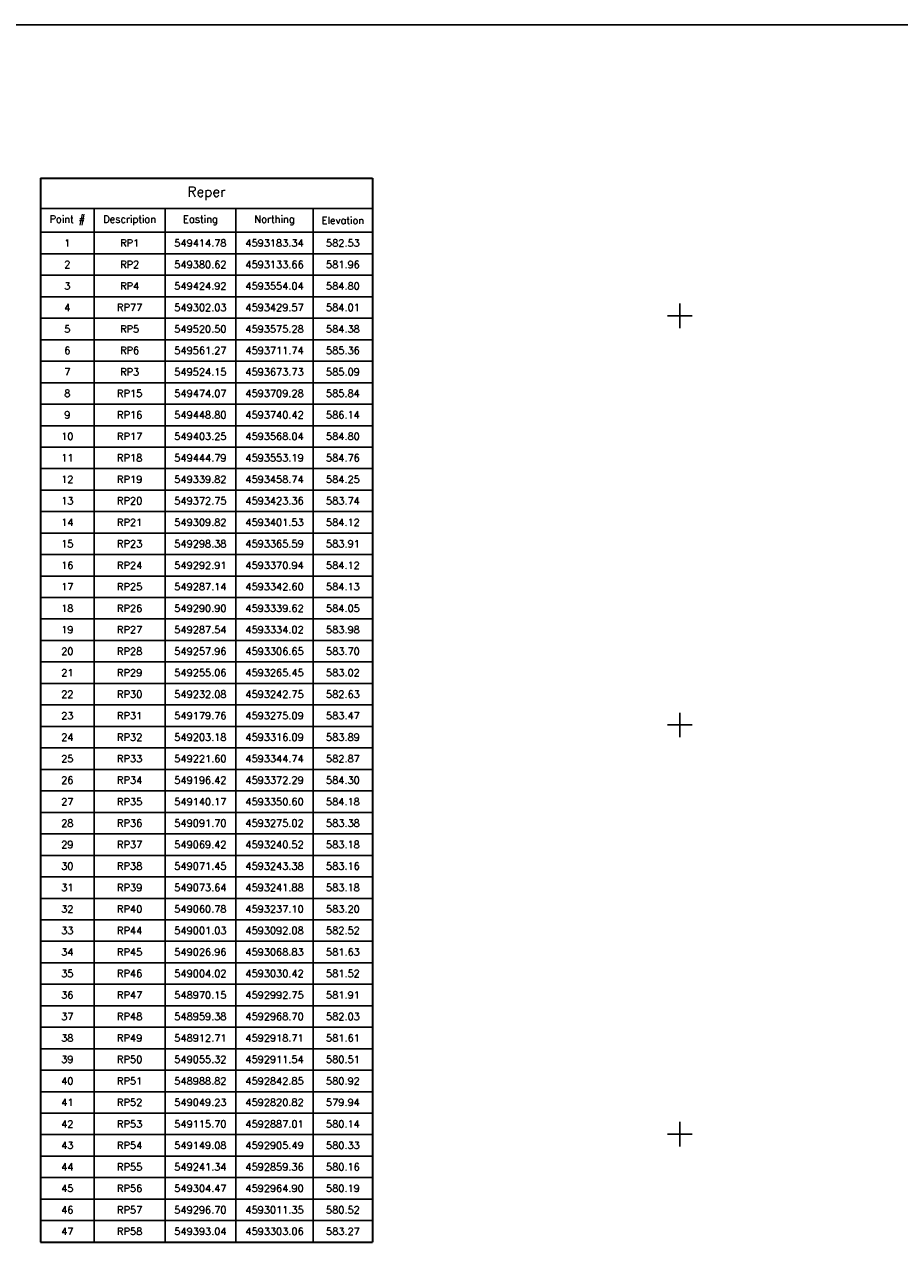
# Model space of a CAD drawing. Header units: metres. Extents: x 548732 to 549770, y 4592490 to 4594056.
# Tile 60 of 61: x 549471 to 549577, y 4593905 to 4594056. Entities that reach past the tile are written whole.
import ezdxf

# ---------------------------------------------------------------- set-up
doc = ezdxf.new("R2010")
doc.units = ezdxf.units.M
for name, color, linetype in [('(001) Сетка', 92, 'Continuous'), ('(002) Рамка', 7, 'Continuous'), ('(003) Пункты', 7, 'Continuous')]:
    doc.layers.add(name, color=color, linetype=linetype)
doc.styles.get("Standard").update_dxf_attribs({"font": 'simplex.shx'})

msp = doc.modelspace()

# ---------------------------------------------------------------- linework, layer by layer
at = {"layer": '(001) Сетка'}
for p, q in [((549550.51, 4594022), (549550.51, 4594019)), ((549549.01, 4594020.5), (549552.01, 4594020.5)), ((549550.51, 4593972), (549550.51, 4593969)), ((549549.01, 4593970.5), (549552.01, 4593970.5)), ((549550.51, 4593922), (549550.51, 4593919)), ((549549.01, 4593920.5), (549552.01, 4593920.5))]:
    msp.add_line(p, q, dxfattribs=at)
at = {"layer": '(002) Рамка'}
msp.add_lwpolyline([(549384.26, 4594056.05), (549770.34, 4594056.05), (549770.34, 4593715.53), (549384.26, 4593715.53)], close=True, dxfattribs=at)
at = {"layer": '(003) Пункты', "color": 5, "linetype": 'Continuous', "lineweight": 30}
for p, q in [((549472.45, 4594037.29), (549512.99, 4594037.29)), ((549472.45, 4594037.29), (549472.45, 4594033.62)), ((549512.99, 4594037.29), (549512.99, 4594033.62)), ((549472.45, 4594033.62), (549472.45, 4594030.7)), ((549512.99, 4594033.62), (549512.99, 4594030.7)), ((549472.45, 4594030.7), (549472.45, 4594028.07)), ((549512.99, 4594030.7), (549512.99, 4594028.07)), ((549472.45, 4594028.07), (549472.45, 4594025.45)), ((549512.99, 4594028.07), (549512.99, 4594025.45)), ((549472.45, 4594025.45), (549472.45, 4594022.82)), ((549512.99, 4594025.45), (549512.99, 4594022.82)), ((549472.45, 4594022.82), (549472.45, 4594020.2)), ((549512.99, 4594022.82), (549512.99, 4594020.2)), ((549472.45, 4594020.2), (549472.45, 4594017.57)), ((549512.99, 4594020.2), (549512.99, 4594017.57)), ((549472.45, 4594017.57), (549472.45, 4594014.95)), ((549512.99, 4594017.57), (549512.99, 4594014.95)), ((549472.45, 4594014.95), (549472.45, 4594012.32)), ((549512.99, 4594014.95), (549512.99, 4594012.32)), ((549472.45, 4594012.32), (549472.45, 4594009.7)), ((549512.99, 4594012.32), (549512.99, 4594009.7)), ((549472.45, 4594009.7), (549472.45, 4594007.07)), ((549512.99, 4594009.7), (549512.99, 4594007.07)), ((549472.45, 4594007.07), (549472.45, 4594004.45)), ((549512.99, 4594007.07), (549512.99, 4594004.45)), ((549472.45, 4594004.45), (549472.45, 4594001.82)), ((549512.99, 4594004.45), (549512.99, 4594001.82)), ((549472.45, 4594001.82), (549472.45, 4593999.2)), ((549512.99, 4594001.82), (549512.99, 4593999.2)), ((549472.45, 4593999.2), (549472.45, 4593996.57)), ((549512.99, 4593999.2), (549512.99, 4593996.57)), ((549472.45, 4593996.57), (549472.45, 4593993.95)), ((549512.99, 4593996.57), (549512.99, 4593993.95)), ((549472.45, 4593993.95), (549472.45, 4593991.32)), ((549512.99, 4593993.95), (549512.99, 4593991.32)), ((549472.45, 4593991.32), (549472.45, 4593988.7)), ((549512.99, 4593991.32), (549512.99, 4593988.7)), ((549472.45, 4593988.7), (549472.45, 4593986.07)), ((549512.99, 4593988.7), (549512.99, 4593986.07)), ((549472.45, 4593986.07), (549472.45, 4593983.45)), ((549512.99, 4593986.07), (549512.99, 4593983.45)), ((549472.45, 4593983.45), (549472.45, 4593980.82)), ((549512.99, 4593983.45), (549512.99, 4593980.82)), ((549472.45, 4593980.82), (549472.45, 4593978.2)), ((549512.99, 4593980.82), (549512.99, 4593978.2)), ((549472.45, 4593978.2), (549472.45, 4593975.57)), ((549512.99, 4593978.2), (549512.99, 4593975.57)), ((549472.45, 4593975.57), (549472.45, 4593972.95)), ((549512.99, 4593975.57), (549512.99, 4593972.95)), ((549472.45, 4593972.95), (549472.45, 4593970.32)), ((549512.99, 4593972.95), (549512.99, 4593970.32)), ((549472.45, 4593970.32), (549472.45, 4593967.7)), ((549512.99, 4593970.32), (549512.99, 4593967.7)), ((549472.45, 4593967.7), (549472.45, 4593965.07)), ((549512.99, 4593967.7), (549512.99, 4593965.07)), ((549472.45, 4593965.07), (549472.45, 4593962.45)), ((549512.99, 4593965.07), (549512.99, 4593962.45)), ((549472.45, 4593962.45), (549472.45, 4593959.82)), ((549512.99, 4593962.45), (549512.99, 4593959.82)), ((549472.45, 4593959.82), (549472.45, 4593957.2)), ((549512.99, 4593959.82), (549512.99, 4593957.2)), ((549472.45, 4593957.2), (549472.45, 4593954.57)), ((549512.99, 4593957.2), (549512.99, 4593954.57)), ((549472.45, 4593954.57), (549472.45, 4593951.95)), ((549512.99, 4593954.57), (549512.99, 4593951.95)), ((549472.45, 4593951.95), (549472.45, 4593949.32)), ((549512.99, 4593951.95), (549512.99, 4593949.32)), ((549472.45, 4593949.32), (549472.45, 4593946.7)), ((549512.99, 4593949.32), (549512.99, 4593946.7)), ((549472.45, 4593946.7), (549472.45, 4593944.07)), ((549512.99, 4593946.7), (549512.99, 4593944.07)), ((549472.45, 4593944.07), (549472.45, 4593941.45)), ((549512.99, 4593944.07), (549512.99, 4593941.45)), ((549472.45, 4593941.45), (549472.45, 4593938.82)), ((549512.99, 4593941.45), (549512.99, 4593938.82)), ((549472.45, 4593938.82), (549472.45, 4593936.2)), ((549512.99, 4593938.82), (549512.99, 4593936.2)), ((549472.45, 4593936.2), (549472.45, 4593933.57)), ((549512.99, 4593936.2), (549512.99, 4593933.57)), ((549472.45, 4593933.57), (549472.45, 4593930.95)), ((549512.99, 4593933.57), (549512.99, 4593930.95)), ((549472.45, 4593930.95), (549472.45, 4593928.32)), ((549512.99, 4593930.95), (549512.99, 4593928.32)), ((549472.45, 4593928.32), (549472.45, 4593925.7)), ((549512.99, 4593928.32), (549512.99, 4593925.7)), ((549472.45, 4593925.7), (549472.45, 4593923.07)), ((549512.99, 4593925.7), (549512.99, 4593923.07)), ((549472.45, 4593923.07), (549472.45, 4593920.45)), ((549512.99, 4593923.07), (549512.99, 4593920.45)), ((549472.45, 4593920.45), (549472.45, 4593917.82)), ((549512.99, 4593920.45), (549512.99, 4593917.82)), ((549472.45, 4593917.82), (549472.45, 4593915.2)), ((549512.99, 4593917.82), (549512.99, 4593915.2)), ((549472.45, 4593915.2), (549472.45, 4593912.57)), ((549512.99, 4593915.2), (549512.99, 4593912.57)), ((549472.45, 4593912.57), (549472.45, 4593909.95)), ((549512.99, 4593912.57), (549512.99, 4593909.95)), ((549472.45, 4593909.95), (549472.45, 4593907.32)), ((549512.99, 4593909.95), (549512.99, 4593907.32)), ((549472.45, 4593907.32), (549478.99, 4593907.32)), ((549478.99, 4593907.32), (549487.66, 4593907.32)), ((549487.66, 4593907.32), (549496.29, 4593907.32)), ((549496.29, 4593907.32), (549505.74, 4593907.32)), ((549505.74, 4593907.32), (549512.99, 4593907.32))]:
    msp.add_line(p, q, dxfattribs=at)
at = {"layer": '(003) Пункты', "color": 1, "linetype": 'Continuous', "lineweight": -3}
for p, q in [((549472.45, 4594033.62), (549478.99, 4594033.62)), ((549478.99, 4594033.62), (549487.66, 4594033.62)), ((549478.99, 4594033.62), (549478.99, 4594030.7)), ((549487.66, 4594033.62), (549496.29, 4594033.62)), ((549487.66, 4594033.62), (549487.66, 4594030.7)), ((549496.29, 4594033.62), (549505.74, 4594033.62)), ((549496.29, 4594033.62), (549496.29, 4594030.7)), ((549505.74, 4594033.62), (549512.99, 4594033.62)), ((549505.74, 4594033.62), (549505.74, 4594030.7)), ((549472.45, 4594030.7), (549478.99, 4594030.7)), ((549478.99, 4594030.7), (549487.66, 4594030.7)), ((549478.99, 4594030.7), (549478.99, 4594028.07)), ((549487.66, 4594030.7), (549496.29, 4594030.7)), ((549487.66, 4594030.7), (549487.66, 4594028.07)), ((549496.29, 4594030.7), (549505.74, 4594030.7)), ((549496.29, 4594030.7), (549496.29, 4594028.07)), ((549505.74, 4594030.7), (549512.99, 4594030.7)), ((549505.74, 4594030.7), (549505.74, 4594028.07)), ((549472.45, 4594028.07), (549478.99, 4594028.07)), ((549478.99, 4594028.07), (549487.66, 4594028.07)), ((549478.99, 4594028.07), (549478.99, 4594025.45)), ((549487.66, 4594028.07), (549496.29, 4594028.07)), ((549487.66, 4594028.07), (549487.66, 4594025.45)), ((549496.29, 4594028.07), (549505.74, 4594028.07)), ((549496.29, 4594028.07), (549496.29, 4594025.45)), ((549505.74, 4594028.07), (549512.99, 4594028.07)), ((549505.74, 4594028.07), (549505.74, 4594025.45)), ((549472.45, 4594025.45), (549478.99, 4594025.45)), ((549478.99, 4594025.45), (549487.66, 4594025.45)), ((549478.99, 4594025.45), (549478.99, 4594022.82)), ((549487.66, 4594025.45), (549496.29, 4594025.45)), ((549487.66, 4594025.45), (549487.66, 4594022.82)), ((549496.29, 4594025.45), (549505.74, 4594025.45)), ((549496.29, 4594025.45), (549496.29, 4594022.82)), ((549505.74, 4594025.45), (549512.99, 4594025.45)), ((549505.74, 4594025.45), (549505.74, 4594022.82)), ((549472.45, 4594022.82), (549478.99, 4594022.82)), ((549478.99, 4594022.82), (549487.66, 4594022.82)), ((549478.99, 4594022.82), (549478.99, 4594020.2)), ((549487.66, 4594022.82), (549496.29, 4594022.82)), ((549487.66, 4594022.82), (549487.66, 4594020.2)), ((549496.29, 4594022.82), (549505.74, 4594022.82)), ((549496.29, 4594022.82), (549496.29, 4594020.2)), ((549505.74, 4594022.82), (549512.99, 4594022.82)), ((549505.74, 4594022.82), (549505.74, 4594020.2)), ((549472.45, 4594020.2), (549478.99, 4594020.2)), ((549478.99, 4594020.2), (549487.66, 4594020.2)), ((549478.99, 4594020.2), (549478.99, 4594017.57)), ((549487.66, 4594020.2), (549496.29, 4594020.2)), ((549487.66, 4594020.2), (549487.66, 4594017.57)), ((549496.29, 4594020.2), (549505.74, 4594020.2)), ((549496.29, 4594020.2), (549496.29, 4594017.57)), ((549505.74, 4594020.2), (549512.99, 4594020.2)), ((549505.74, 4594020.2), (549505.74, 4594017.57)), ((549472.45, 4594017.57), (549478.99, 4594017.57)), ((549478.99, 4594017.57), (549487.66, 4594017.57)), ((549478.99, 4594017.57), (549478.99, 4594014.95)), ((549487.66, 4594017.57), (549496.29, 4594017.57)), ((549487.66, 4594017.57), (549487.66, 4594014.95)), ((549496.29, 4594017.57), (549505.74, 4594017.57)), ((549496.29, 4594017.57), (549496.29, 4594014.95)), ((549505.74, 4594017.57), (549512.99, 4594017.57)), ((549505.74, 4594017.57), (549505.74, 4594014.95)), ((549472.45, 4594014.95), (549478.99, 4594014.95)), ((549478.99, 4594014.95), (549487.66, 4594014.95)), ((549478.99, 4594014.95), (549478.99, 4594012.32)), ((549487.66, 4594014.95), (549496.29, 4594014.95)), ((549487.66, 4594014.95), (549487.66, 4594012.32)), ((549496.29, 4594014.95), (549505.74, 4594014.95)), ((549496.29, 4594014.95), (549496.29, 4594012.32)), ((549505.74, 4594014.95), (549512.99, 4594014.95)), ((549505.74, 4594014.95), (549505.74, 4594012.32)), ((549472.45, 4594012.32), (549478.99, 4594012.32)), ((549478.99, 4594012.32), (549487.66, 4594012.32)), ((549478.99, 4594012.32), (549478.99, 4594009.7)), ((549487.66, 4594012.32), (549496.29, 4594012.32)), ((549487.66, 4594012.32), (549487.66, 4594009.7)), ((549496.29, 4594012.32), (549505.74, 4594012.32)), ((549496.29, 4594012.32), (549496.29, 4594009.7)), ((549505.74, 4594012.32), (549512.99, 4594012.32)), ((549505.74, 4594012.32), (549505.74, 4594009.7)), ((549472.45, 4594009.7), (549478.99, 4594009.7)), ((549478.99, 4594009.7), (549487.66, 4594009.7)), ((549478.99, 4594009.7), (549478.99, 4594007.07)), ((549487.66, 4594009.7), (549496.29, 4594009.7)), ((549487.66, 4594009.7), (549487.66, 4594007.07)), ((549496.29, 4594009.7), (549505.74, 4594009.7)), ((549496.29, 4594009.7), (549496.29, 4594007.07)), ((549505.74, 4594009.7), (549512.99, 4594009.7)), ((549505.74, 4594009.7), (549505.74, 4594007.07)), ((549472.45, 4594007.07), (549478.99, 4594007.07)), ((549478.99, 4594007.07), (549487.66, 4594007.07)), ((549478.99, 4594007.07), (549478.99, 4594004.45)), ((549487.66, 4594007.07), (549496.29, 4594007.07)), ((549487.66, 4594007.07), (549487.66, 4594004.45)), ((549496.29, 4594007.07), (549505.74, 4594007.07)), ((549496.29, 4594007.07), (549496.29, 4594004.45)), ((549505.74, 4594007.07), (549512.99, 4594007.07)), ((549505.74, 4594007.07), (549505.74, 4594004.45)), ((549472.45, 4594004.45), (549478.99, 4594004.45)), ((549478.99, 4594004.45), (549487.66, 4594004.45)), ((549478.99, 4594004.45), (549478.99, 4594001.82)), ((549487.66, 4594004.45), (549496.29, 4594004.45)), ((549487.66, 4594004.45), (549487.66, 4594001.82)), ((549496.29, 4594004.45), (549505.74, 4594004.45)), ((549496.29, 4594004.45), (549496.29, 4594001.82)), ((549505.74, 4594004.45), (549512.99, 4594004.45)), ((549505.74, 4594004.45), (549505.74, 4594001.82)), ((549472.45, 4594001.82), (549478.99, 4594001.82)), ((549478.99, 4594001.82), (549487.66, 4594001.82)), ((549478.99, 4594001.82), (549478.99, 4593999.2)), ((549487.66, 4594001.82), (549496.29, 4594001.82)), ((549487.66, 4594001.82), (549487.66, 4593999.2)), ((549496.29, 4594001.82), (549505.74, 4594001.82)), ((549496.29, 4594001.82), (549496.29, 4593999.2)), ((549505.74, 4594001.82), (549512.99, 4594001.82)), ((549505.74, 4594001.82), (549505.74, 4593999.2)), ((549472.45, 4593999.2), (549478.99, 4593999.2)), ((549478.99, 4593999.2), (549487.66, 4593999.2)), ((549478.99, 4593999.2), (549478.99, 4593996.57)), ((549487.66, 4593999.2), (549496.29, 4593999.2)), ((549487.66, 4593999.2), (549487.66, 4593996.57)), ((549496.29, 4593999.2), (549505.74, 4593999.2)), ((549496.29, 4593999.2), (549496.29, 4593996.57)), ((549505.74, 4593999.2), (549512.99, 4593999.2)), ((549505.74, 4593999.2), (549505.74, 4593996.57)), ((549472.45, 4593996.57), (549478.99, 4593996.57)), ((549478.99, 4593996.57), (549487.66, 4593996.57)), ((549478.99, 4593996.57), (549478.99, 4593993.95)), ((549487.66, 4593996.57), (549496.29, 4593996.57)), ((549487.66, 4593996.57), (549487.66, 4593993.95)), ((549496.29, 4593996.57), (549505.74, 4593996.57)), ((549496.29, 4593996.57), (549496.29, 4593993.95)), ((549505.74, 4593996.57), (549512.99, 4593996.57)), ((549505.74, 4593996.57), (549505.74, 4593993.95)), ((549472.45, 4593993.95), (549478.99, 4593993.95)), ((549478.99, 4593993.95), (549487.66, 4593993.95)), ((549478.99, 4593993.95), (549478.99, 4593991.32)), ((549487.66, 4593993.95), (549496.29, 4593993.95)), ((549487.66, 4593993.95), (549487.66, 4593991.32)), ((549496.29, 4593993.95), (549505.74, 4593993.95)), ((549496.29, 4593993.95), (549496.29, 4593991.32)), ((549505.74, 4593993.95), (549512.99, 4593993.95)), ((549505.74, 4593993.95), (549505.74, 4593991.32)), ((549472.45, 4593991.32), (549478.99, 4593991.32)), ((549478.99, 4593991.32), (549487.66, 4593991.32)), ((549478.99, 4593991.32), (549478.99, 4593988.7)), ((549487.66, 4593991.32), (549496.29, 4593991.32)), ((549487.66, 4593991.32), (549487.66, 4593988.7)), ((549496.29, 4593991.32), (549505.74, 4593991.32)), ((549496.29, 4593991.32), (549496.29, 4593988.7)), ((549505.74, 4593991.32), (549512.99, 4593991.32)), ((549505.74, 4593991.32), (549505.74, 4593988.7)), ((549472.45, 4593988.7), (549478.99, 4593988.7)), ((549478.99, 4593988.7), (549487.66, 4593988.7)), ((549478.99, 4593988.7), (549478.99, 4593986.07)), ((549487.66, 4593988.7), (549496.29, 4593988.7)), ((549487.66, 4593988.7), (549487.66, 4593986.07)), ((549496.29, 4593988.7), (549505.74, 4593988.7)), ((549496.29, 4593988.7), (549496.29, 4593986.07)), ((549505.74, 4593988.7), (549512.99, 4593988.7)), ((549505.74, 4593988.7), (549505.74, 4593986.07)), ((549472.45, 4593986.07), (549478.99, 4593986.07)), ((549478.99, 4593986.07), (549487.66, 4593986.07)), ((549478.99, 4593986.07), (549478.99, 4593983.45)), ((549487.66, 4593986.07), (549496.29, 4593986.07)), ((549487.66, 4593986.07), (549487.66, 4593983.45)), ((549496.29, 4593986.07), (549505.74, 4593986.07)), ((549496.29, 4593986.07), (549496.29, 4593983.45)), ((549505.74, 4593986.07), (549512.99, 4593986.07)), ((549505.74, 4593986.07), (549505.74, 4593983.45)), ((549472.45, 4593983.45), (549478.99, 4593983.45)), ((549478.99, 4593983.45), (549487.66, 4593983.45)), ((549478.99, 4593983.45), (549478.99, 4593980.82)), ((549487.66, 4593983.45), (549496.29, 4593983.45)), ((549487.66, 4593983.45), (549487.66, 4593980.82)), ((549496.29, 4593983.45), (549505.74, 4593983.45)), ((549496.29, 4593983.45), (549496.29, 4593980.82)), ((549505.74, 4593983.45), (549512.99, 4593983.45)), ((549505.74, 4593983.45), (549505.74, 4593980.82)), ((549472.45, 4593980.82), (549478.99, 4593980.82)), ((549478.99, 4593980.82), (549487.66, 4593980.82)), ((549478.99, 4593980.82), (549478.99, 4593978.2)), ((549487.66, 4593980.82), (549496.29, 4593980.82)), ((549487.66, 4593980.82), (549487.66, 4593978.2)), ((549496.29, 4593980.82), (549505.74, 4593980.82)), ((549496.29, 4593980.82), (549496.29, 4593978.2)), ((549505.74, 4593980.82), (549512.99, 4593980.82)), ((549505.74, 4593980.82), (549505.74, 4593978.2)), ((549472.45, 4593978.2), (549478.99, 4593978.2)), ((549478.99, 4593978.2), (549487.66, 4593978.2)), ((549478.99, 4593978.2), (549478.99, 4593975.57)), ((549487.66, 4593978.2), (549496.29, 4593978.2)), ((549487.66, 4593978.2), (549487.66, 4593975.57)), ((549496.29, 4593978.2), (549505.74, 4593978.2)), ((549496.29, 4593978.2), (549496.29, 4593975.57)), ((549505.74, 4593978.2), (549512.99, 4593978.2)), ((549505.74, 4593978.2), (549505.74, 4593975.57)), ((549472.45, 4593975.57), (549478.99, 4593975.57)), ((549478.99, 4593975.57), (549487.66, 4593975.57)), ((549478.99, 4593975.57), (549478.99, 4593972.95)), ((549487.66, 4593975.57), (549496.29, 4593975.57)), ((549487.66, 4593975.57), (549487.66, 4593972.95)), ((549496.29, 4593975.57), (549505.74, 4593975.57)), ((549496.29, 4593975.57), (549496.29, 4593972.95)), ((549505.74, 4593975.57), (549512.99, 4593975.57)), ((549505.74, 4593975.57), (549505.74, 4593972.95)), ((549472.45, 4593972.95), (549478.99, 4593972.95)), ((549478.99, 4593972.95), (549487.66, 4593972.95)), ((549478.99, 4593972.95), (549478.99, 4593970.32)), ((549487.66, 4593972.95), (549496.29, 4593972.95)), ((549487.66, 4593972.95), (549487.66, 4593970.32)), ((549496.29, 4593972.95), (549505.74, 4593972.95)), ((549496.29, 4593972.95), (549496.29, 4593970.32)), ((549505.74, 4593972.95), (549512.99, 4593972.95)), ((549505.74, 4593972.95), (549505.74, 4593970.32)), ((549472.45, 4593970.32), (549478.99, 4593970.32)), ((549478.99, 4593970.32), (549487.66, 4593970.32)), ((549478.99, 4593970.32), (549478.99, 4593967.7)), ((549487.66, 4593970.32), (549496.29, 4593970.32)), ((549487.66, 4593970.32), (549487.66, 4593967.7)), ((549496.29, 4593970.32), (549505.74, 4593970.32)), ((549496.29, 4593970.32), (549496.29, 4593967.7)), ((549505.74, 4593970.32), (549512.99, 4593970.32)), ((549505.74, 4593970.32), (549505.74, 4593967.7)), ((549472.45, 4593967.7), (549478.99, 4593967.7)), ((549478.99, 4593967.7), (549487.66, 4593967.7)), ((549478.99, 4593967.7), (549478.99, 4593965.07)), ((549487.66, 4593967.7), (549496.29, 4593967.7)), ((549487.66, 4593967.7), (549487.66, 4593965.07)), ((549496.29, 4593967.7), (549505.74, 4593967.7)), ((549496.29, 4593967.7), (549496.29, 4593965.07)), ((549505.74, 4593967.7), (549512.99, 4593967.7)), ((549505.74, 4593967.7), (549505.74, 4593965.07)), ((549472.45, 4593965.07), (549478.99, 4593965.07)), ((549478.99, 4593965.07), (549487.66, 4593965.07)), ((549478.99, 4593965.07), (549478.99, 4593962.45)), ((549487.66, 4593965.07), (549496.29, 4593965.07)), ((549487.66, 4593965.07), (549487.66, 4593962.45)), ((549496.29, 4593965.07), (549505.74, 4593965.07)), ((549496.29, 4593965.07), (549496.29, 4593962.45)), ((549505.74, 4593965.07), (549512.99, 4593965.07)), ((549505.74, 4593965.07), (549505.74, 4593962.45)), ((549472.45, 4593962.45), (549478.99, 4593962.45)), ((549478.99, 4593962.45), (549487.66, 4593962.45)), ((549478.99, 4593962.45), (549478.99, 4593959.82)), ((549487.66, 4593962.45), (549496.29, 4593962.45)), ((549487.66, 4593962.45), (549487.66, 4593959.82)), ((549496.29, 4593962.45), (549505.74, 4593962.45)), ((549496.29, 4593962.45), (549496.29, 4593959.82)), ((549505.74, 4593962.45), (549512.99, 4593962.45)), ((549505.74, 4593962.45), (549505.74, 4593959.82)), ((549472.45, 4593959.82), (549478.99, 4593959.82)), ((549478.99, 4593959.82), (549487.66, 4593959.82)), ((549478.99, 4593959.82), (549478.99, 4593957.2)), ((549487.66, 4593959.82), (549496.29, 4593959.82)), ((549487.66, 4593959.82), (549487.66, 4593957.2)), ((549496.29, 4593959.82), (549505.74, 4593959.82)), ((549496.29, 4593959.82), (549496.29, 4593957.2)), ((549505.74, 4593959.82), (549512.99, 4593959.82)), ((549505.74, 4593959.82), (549505.74, 4593957.2)), ((549472.45, 4593957.2), (549478.99, 4593957.2)), ((549478.99, 4593957.2), (549487.66, 4593957.2)), ((549478.99, 4593957.2), (549478.99, 4593954.57)), ((549487.66, 4593957.2), (549496.29, 4593957.2)), ((549487.66, 4593957.2), (549487.66, 4593954.57)), ((549496.29, 4593957.2), (549505.74, 4593957.2)), ((549496.29, 4593957.2), (549496.29, 4593954.57)), ((549505.74, 4593957.2), (549512.99, 4593957.2)), ((549505.74, 4593957.2), (549505.74, 4593954.57)), ((549472.45, 4593954.57), (549478.99, 4593954.57)), ((549478.99, 4593954.57), (549487.66, 4593954.57)), ((549478.99, 4593954.57), (549478.99, 4593951.95)), ((549487.66, 4593954.57), (549496.29, 4593954.57)), ((549487.66, 4593954.57), (549487.66, 4593951.95)), ((549496.29, 4593954.57), (549505.74, 4593954.57)), ((549496.29, 4593954.57), (549496.29, 4593951.95)), ((549505.74, 4593954.57), (549512.99, 4593954.57)), ((549505.74, 4593954.57), (549505.74, 4593951.95)), ((549472.45, 4593951.95), (549478.99, 4593951.95)), ((549478.99, 4593951.95), (549487.66, 4593951.95)), ((549478.99, 4593951.95), (549478.99, 4593949.32)), ((549487.66, 4593951.95), (549496.29, 4593951.95)), ((549487.66, 4593951.95), (549487.66, 4593949.32)), ((549496.29, 4593951.95), (549505.74, 4593951.95)), ((549496.29, 4593951.95), (549496.29, 4593949.32)), ((549505.74, 4593951.95), (549512.99, 4593951.95)), ((549505.74, 4593951.95), (549505.74, 4593949.32)), ((549472.45, 4593949.32), (549478.99, 4593949.32)), ((549478.99, 4593949.32), (549487.66, 4593949.32)), ((549478.99, 4593949.32), (549478.99, 4593946.7)), ((549487.66, 4593949.32), (549496.29, 4593949.32)), ((549487.66, 4593949.32), (549487.66, 4593946.7)), ((549496.29, 4593949.32), (549505.74, 4593949.32)), ((549496.29, 4593949.32), (549496.29, 4593946.7)), ((549505.74, 4593949.32), (549512.99, 4593949.32)), ((549505.74, 4593949.32), (549505.74, 4593946.7)), ((549472.45, 4593946.7), (549478.99, 4593946.7)), ((549478.99, 4593946.7), (549487.66, 4593946.7)), ((549478.99, 4593946.7), (549478.99, 4593944.07)), ((549487.66, 4593946.7), (549496.29, 4593946.7)), ((549487.66, 4593946.7), (549487.66, 4593944.07)), ((549496.29, 4593946.7), (549505.74, 4593946.7)), ((549496.29, 4593946.7), (549496.29, 4593944.07)), ((549505.74, 4593946.7), (549512.99, 4593946.7)), ((549505.74, 4593946.7), (549505.74, 4593944.07)), ((549472.45, 4593944.07), (549478.99, 4593944.07)), ((549478.99, 4593944.07), (549487.66, 4593944.07)), ((549478.99, 4593944.07), (549478.99, 4593941.45)), ((549487.66, 4593944.07), (549496.29, 4593944.07)), ((549487.66, 4593944.07), (549487.66, 4593941.45)), ((549496.29, 4593944.07), (549505.74, 4593944.07)), ((549496.29, 4593944.07), (549496.29, 4593941.45)), ((549505.74, 4593944.07), (549512.99, 4593944.07)), ((549505.74, 4593944.07), (549505.74, 4593941.45)), ((549472.45, 4593941.45), (549478.99, 4593941.45)), ((549478.99, 4593941.45), (549487.66, 4593941.45)), ((549478.99, 4593941.45), (549478.99, 4593938.82)), ((549487.66, 4593941.45), (549496.29, 4593941.45)), ((549487.66, 4593941.45), (549487.66, 4593938.82)), ((549496.29, 4593941.45), (549505.74, 4593941.45)), ((549496.29, 4593941.45), (549496.29, 4593938.82)), ((549505.74, 4593941.45), (549512.99, 4593941.45)), ((549505.74, 4593941.45), (549505.74, 4593938.82)), ((549472.45, 4593938.82), (549478.99, 4593938.82)), ((549478.99, 4593938.82), (549487.66, 4593938.82)), ((549478.99, 4593938.82), (549478.99, 4593936.2)), ((549487.66, 4593938.82), (549496.29, 4593938.82)), ((549487.66, 4593938.82), (549487.66, 4593936.2)), ((549496.29, 4593938.82), (549505.74, 4593938.82)), ((549496.29, 4593938.82), (549496.29, 4593936.2)), ((549505.74, 4593938.82), (549512.99, 4593938.82)), ((549505.74, 4593938.82), (549505.74, 4593936.2)), ((549472.45, 4593936.2), (549478.99, 4593936.2)), ((549478.99, 4593936.2), (549487.66, 4593936.2)), ((549478.99, 4593936.2), (549478.99, 4593933.57)), ((549487.66, 4593936.2), (549496.29, 4593936.2)), ((549487.66, 4593936.2), (549487.66, 4593933.57)), ((549496.29, 4593936.2), (549505.74, 4593936.2)), ((549496.29, 4593936.2), (549496.29, 4593933.57)), ((549505.74, 4593936.2), (549512.99, 4593936.2)), ((549505.74, 4593936.2), (549505.74, 4593933.57)), ((549472.45, 4593933.57), (549478.99, 4593933.57)), ((549478.99, 4593933.57), (549487.66, 4593933.57)), ((549478.99, 4593933.57), (549478.99, 4593930.95)), ((549487.66, 4593933.57), (549496.29, 4593933.57)), ((549487.66, 4593933.57), (549487.66, 4593930.95)), ((549496.29, 4593933.57), (549505.74, 4593933.57)), ((549496.29, 4593933.57), (549496.29, 4593930.95)), ((549505.74, 4593933.57), (549512.99, 4593933.57)), ((549505.74, 4593933.57), (549505.74, 4593930.95)), ((549472.45, 4593930.95), (549478.99, 4593930.95)), ((549478.99, 4593930.95), (549487.66, 4593930.95)), ((549478.99, 4593930.95), (549478.99, 4593928.32)), ((549487.66, 4593930.95), (549496.29, 4593930.95)), ((549487.66, 4593930.95), (549487.66, 4593928.32)), ((549496.29, 4593930.95), (549505.74, 4593930.95)), ((549496.29, 4593930.95), (549496.29, 4593928.32)), ((549505.74, 4593930.95), (549512.99, 4593930.95)), ((549505.74, 4593930.95), (549505.74, 4593928.32)), ((549472.45, 4593928.32), (549478.99, 4593928.32)), ((549478.99, 4593928.32), (549487.66, 4593928.32)), ((549478.99, 4593928.32), (549478.99, 4593925.7)), ((549487.66, 4593928.32), (549496.29, 4593928.32)), ((549487.66, 4593928.32), (549487.66, 4593925.7)), ((549496.29, 4593928.32), (549505.74, 4593928.32)), ((549496.29, 4593928.32), (549496.29, 4593925.7)), ((549505.74, 4593928.32), (549512.99, 4593928.32)), ((549505.74, 4593928.32), (549505.74, 4593925.7)), ((549472.45, 4593925.7), (549478.99, 4593925.7)), ((549478.99, 4593925.7), (549487.66, 4593925.7)), ((549478.99, 4593925.7), (549478.99, 4593923.07)), ((549487.66, 4593925.7), (549496.29, 4593925.7)), ((549487.66, 4593925.7), (549487.66, 4593923.07)), ((549496.29, 4593925.7), (549505.74, 4593925.7)), ((549496.29, 4593925.7), (549496.29, 4593923.07)), ((549505.74, 4593925.7), (549512.99, 4593925.7)), ((549505.74, 4593925.7), (549505.74, 4593923.07)), ((549472.45, 4593923.07), (549478.99, 4593923.07)), ((549478.99, 4593923.07), (549487.66, 4593923.07)), ((549478.99, 4593923.07), (549478.99, 4593920.45)), ((549487.66, 4593923.07), (549496.29, 4593923.07)), ((549487.66, 4593923.07), (549487.66, 4593920.45)), ((549496.29, 4593923.07), (549505.74, 4593923.07)), ((549496.29, 4593923.07), (549496.29, 4593920.45)), ((549505.74, 4593923.07), (549512.99, 4593923.07)), ((549505.74, 4593923.07), (549505.74, 4593920.45)), ((549472.45, 4593920.45), (549478.99, 4593920.45)), ((549478.99, 4593920.45), (549487.66, 4593920.45)), ((549478.99, 4593920.45), (549478.99, 4593917.82)), ((549487.66, 4593920.45), (549496.29, 4593920.45)), ((549487.66, 4593920.45), (549487.66, 4593917.82)), ((549496.29, 4593920.45), (549505.74, 4593920.45)), ((549496.29, 4593920.45), (549496.29, 4593917.82)), ((549505.74, 4593920.45), (549512.99, 4593920.45)), ((549505.74, 4593920.45), (549505.74, 4593917.82)), ((549472.45, 4593917.82), (549478.99, 4593917.82)), ((549478.99, 4593917.82), (549487.66, 4593917.82)), ((549478.99, 4593917.82), (549478.99, 4593915.2)), ((549487.66, 4593917.82), (549496.29, 4593917.82)), ((549487.66, 4593917.82), (549487.66, 4593915.2)), ((549496.29, 4593917.82), (549505.74, 4593917.82)), ((549496.29, 4593917.82), (549496.29, 4593915.2)), ((549505.74, 4593917.82), (549512.99, 4593917.82)), ((549505.74, 4593917.82), (549505.74, 4593915.2)), ((549472.45, 4593915.2), (549478.99, 4593915.2)), ((549478.99, 4593915.2), (549487.66, 4593915.2)), ((549478.99, 4593915.2), (549478.99, 4593912.57)), ((549487.66, 4593915.2), (549496.29, 4593915.2)), ((549487.66, 4593915.2), (549487.66, 4593912.57)), ((549496.29, 4593915.2), (549505.74, 4593915.2)), ((549496.29, 4593915.2), (549496.29, 4593912.57)), ((549505.74, 4593915.2), (549512.99, 4593915.2)), ((549505.74, 4593915.2), (549505.74, 4593912.57)), ((549472.45, 4593912.57), (549478.99, 4593912.57)), ((549478.99, 4593912.57), (549487.66, 4593912.57)), ((549478.99, 4593912.57), (549478.99, 4593909.95)), ((549487.66, 4593912.57), (549496.29, 4593912.57)), ((549487.66, 4593912.57), (549487.66, 4593909.95)), ((549496.29, 4593912.57), (549505.74, 4593912.57)), ((549496.29, 4593912.57), (549496.29, 4593909.95)), ((549505.74, 4593912.57), (549512.99, 4593912.57)), ((549505.74, 4593912.57), (549505.74, 4593909.95)), ((549472.45, 4593909.95), (549478.99, 4593909.95)), ((549478.99, 4593909.95), (549487.66, 4593909.95)), ((549478.99, 4593909.95), (549478.99, 4593907.32)), ((549487.66, 4593909.95), (549496.29, 4593909.95)), ((549487.66, 4593909.95), (549487.66, 4593907.32)), ((549496.29, 4593909.95), (549505.74, 4593909.95)), ((549496.29, 4593909.95), (549496.29, 4593907.32)), ((549505.74, 4593909.95), (549512.99, 4593909.95)), ((549505.74, 4593909.95), (549505.74, 4593907.32))]:
    msp.add_line(p, q, dxfattribs=at)

# ---------------------------------------------------------------- texts
at = {"layer": '(003) Пункты', "color": 150, "linetype": 'Continuous', "lineweight": -3, "attachment_point": 5}
for s, insert, char_height in [('Reper', (549492.72, 4594035.45), 1.225), ('Point #', (549475.72, 4594032.16), 0.875), ('Description', (549483.33, 4594032.16), 0.875), ('Easting', (549491.97, 4594032.16), 0.875), ('Northing', (549501.02, 4594032.16), 0.875), ('Elevation', (549509.37, 4594032.16), 0.875), ('1', (549475.72, 4594029.39), 0.875), ('RP1', (549483.33, 4594029.39), 0.875), ('549414.78', (549491.97, 4594029.39), 0.875), ('4593183.34', (549501.02, 4594029.39), 0.875), ('582.53', (549509.37, 4594029.39), 0.875), ('2', (549475.72, 4594026.76), 0.875), ('RP2', (549483.33, 4594026.76), 0.875), ('549380.62', (549491.97, 4594026.76), 0.875), ('4593133.66', (549501.02, 4594026.76), 0.875), ('581.96', (549509.37, 4594026.76), 0.875), ('3', (549475.72, 4594024.14), 0.875), ('RP4', (549483.33, 4594024.14), 0.875), ('549424.92', (549491.97, 4594024.14), 0.875), ('4593554.04', (549501.02, 4594024.14), 0.875), ('584.80', (549509.37, 4594024.14), 0.875), ('4', (549475.72, 4594021.51), 0.875), ('RP77', (549483.33, 4594021.51), 0.875), ('549302.03', (549491.97, 4594021.51), 0.875), ('4593429.57', (549501.02, 4594021.51), 0.875), ('584.01', (549509.37, 4594021.51), 0.875), ('5', (549475.72, 4594018.89), 0.875), ('RP5', (549483.33, 4594018.89), 0.875), ('549520.50', (549491.97, 4594018.89), 0.875), ('4593575.28', (549501.02, 4594018.89), 0.875), ('584.38', (549509.37, 4594018.89), 0.875), ('6', (549475.72, 4594016.26), 0.875), ('RP6', (549483.33, 4594016.26), 0.875), ('549561.27', (549491.97, 4594016.26), 0.875), ('4593711.74', (549501.02, 4594016.26), 0.875), ('585.36', (549509.37, 4594016.26), 0.875), ('7', (549475.72, 4594013.64), 0.875), ('RP3', (549483.33, 4594013.64), 0.875), ('549524.15', (549491.97, 4594013.64), 0.875), ('4593673.73', (549501.02, 4594013.64), 0.875), ('585.09', (549509.37, 4594013.64), 0.875), ('8', (549475.72, 4594011.01), 0.875), ('RP15', (549483.33, 4594011.01), 0.875), ('549474.07', (549491.97, 4594011.01), 0.875), ('4593709.28', (549501.02, 4594011.01), 0.875), ('585.84', (549509.37, 4594011.01), 0.875), ('9', (549475.72, 4594008.39), 0.875), ('RP16', (549483.33, 4594008.39), 0.875), ('549448.80', (549491.97, 4594008.39), 0.875), ('4593740.42', (549501.02, 4594008.39), 0.875), ('586.14', (549509.37, 4594008.39), 0.875), ('10', (549475.72, 4594005.76), 0.875), ('RP17', (549483.33, 4594005.76), 0.875), ('549403.25', (549491.97, 4594005.76), 0.875), ('4593568.04', (549501.02, 4594005.76), 0.875), ('584.80', (549509.37, 4594005.76), 0.875), ('11', (549475.72, 4594003.14), 0.875), ('RP18', (549483.33, 4594003.14), 0.875), ('549444.79', (549491.97, 4594003.14), 0.875), ('4593553.19', (549501.02, 4594003.14), 0.875), ('584.76', (549509.37, 4594003.14), 0.875), ('12', (549475.72, 4594000.51), 0.875), ('RP19', (549483.33, 4594000.51), 0.875), ('549339.82', (549491.97, 4594000.51), 0.875), ('4593458.74', (549501.02, 4594000.51), 0.875), ('584.25', (549509.37, 4594000.51), 0.875), ('13', (549475.72, 4593997.89), 0.875), ('RP20', (549483.33, 4593997.89), 0.875), ('549372.75', (549491.97, 4593997.89), 0.875), ('4593423.36', (549501.02, 4593997.89), 0.875), ('583.74', (549509.37, 4593997.89), 0.875), ('14', (549475.72, 4593995.26), 0.875), ('RP21', (549483.33, 4593995.26), 0.875), ('549309.82', (549491.97, 4593995.26), 0.875), ('4593401.53', (549501.02, 4593995.26), 0.875), ('584.12', (549509.37, 4593995.26), 0.875), ('15', (549475.72, 4593992.64), 0.875), ('RP23', (549483.33, 4593992.64), 0.875), ('549298.38', (549491.97, 4593992.64), 0.875), ('4593365.59', (549501.02, 4593992.64), 0.875), ('583.91', (549509.37, 4593992.64), 0.875), ('16', (549475.72, 4593990.01), 0.875), ('RP24', (549483.33, 4593990.01), 0.875), ('549292.91', (549491.97, 4593990.01), 0.875), ('4593370.94', (549501.02, 4593990.01), 0.875), ('584.12', (549509.37, 4593990.01), 0.875), ('17', (549475.72, 4593987.39), 0.875), ('RP25', (549483.33, 4593987.39), 0.875), ('549287.14', (549491.97, 4593987.39), 0.875), ('4593342.60', (549501.02, 4593987.39), 0.875), ('584.13', (549509.37, 4593987.39), 0.875), ('18', (549475.72, 4593984.76), 0.875), ('RP26', (549483.33, 4593984.76), 0.875), ('549290.90', (549491.97, 4593984.76), 0.875), ('4593339.62', (549501.02, 4593984.76), 0.875), ('584.05', (549509.37, 4593984.76), 0.875), ('19', (549475.72, 4593982.14), 0.875), ('RP27', (549483.33, 4593982.14), 0.875), ('549287.54', (549491.97, 4593982.14), 0.875), ('4593334.02', (549501.02, 4593982.14), 0.875), ('583.98', (549509.37, 4593982.14), 0.875), ('20', (549475.72, 4593979.51), 0.875), ('RP28', (549483.33, 4593979.51), 0.875), ('549257.96', (549491.97, 4593979.51), 0.875), ('4593306.65', (549501.02, 4593979.51), 0.875), ('583.70', (549509.37, 4593979.51), 0.875), ('21', (549475.72, 4593976.89), 0.875), ('RP29', (549483.33, 4593976.89), 0.875), ('549255.06', (549491.97, 4593976.89), 0.875), ('4593265.45', (549501.02, 4593976.89), 0.875), ('583.02', (549509.37, 4593976.89), 0.875), ('22', (549475.72, 4593974.26), 0.875), ('RP30', (549483.33, 4593974.26), 0.875), ('549232.08', (549491.97, 4593974.26), 0.875), ('4593242.75', (549501.02, 4593974.26), 0.875), ('582.63', (549509.37, 4593974.26), 0.875), ('23', (549475.72, 4593971.64), 0.875), ('RP31', (549483.33, 4593971.64), 0.875), ('549179.76', (549491.97, 4593971.64), 0.875), ('4593275.09', (549501.02, 4593971.64), 0.875), ('583.47', (549509.37, 4593971.64), 0.875), ('24', (549475.72, 4593969.01), 0.875), ('RP32', (549483.33, 4593969.01), 0.875), ('549203.18', (549491.97, 4593969.01), 0.875), ('4593316.09', (549501.02, 4593969.01), 0.875), ('583.89', (549509.37, 4593969.01), 0.875), ('25', (549475.72, 4593966.39), 0.875), ('RP33', (549483.33, 4593966.39), 0.875), ('549221.60', (549491.97, 4593966.39), 0.875), ('4593344.74', (549501.02, 4593966.39), 0.875), ('582.87', (549509.37, 4593966.39), 0.875), ('26', (549475.72, 4593963.76), 0.875), ('RP34', (549483.33, 4593963.76), 0.875), ('549196.42', (549491.97, 4593963.76), 0.875), ('4593372.29', (549501.02, 4593963.76), 0.875), ('584.30', (549509.37, 4593963.76), 0.875), ('27', (549475.72, 4593961.14), 0.875), ('RP35', (549483.33, 4593961.14), 0.875), ('549140.17', (549491.97, 4593961.14), 0.875), ('4593350.60', (549501.02, 4593961.14), 0.875), ('584.18', (549509.37, 4593961.14), 0.875), ('28', (549475.72, 4593958.51), 0.875), ('RP36', (549483.33, 4593958.51), 0.875), ('549091.70', (549491.97, 4593958.51), 0.875), ('4593275.02', (549501.02, 4593958.51), 0.875), ('583.38', (549509.37, 4593958.51), 0.875), ('29', (549475.72, 4593955.89), 0.875), ('RP37', (549483.33, 4593955.89), 0.875), ('549069.42', (549491.97, 4593955.89), 0.875), ('4593240.52', (549501.02, 4593955.89), 0.875), ('583.18', (549509.37, 4593955.89), 0.875), ('30', (549475.72, 4593953.26), 0.875), ('RP38', (549483.33, 4593953.26), 0.875), ('549071.45', (549491.97, 4593953.26), 0.875), ('4593243.38', (549501.02, 4593953.26), 0.875), ('583.16', (549509.37, 4593953.26), 0.875), ('31', (549475.72, 4593950.64), 0.875), ('RP39', (549483.33, 4593950.64), 0.875), ('549073.64', (549491.97, 4593950.64), 0.875), ('4593241.88', (549501.02, 4593950.64), 0.875), ('583.18', (549509.37, 4593950.64), 0.875), ('32', (549475.72, 4593948.01), 0.875), ('RP40', (549483.33, 4593948.01), 0.875), ('549060.78', (549491.97, 4593948.01), 0.875), ('4593237.10', (549501.02, 4593948.01), 0.875), ('583.20', (549509.37, 4593948.01), 0.875), ('33', (549475.72, 4593945.39), 0.875), ('RP44', (549483.33, 4593945.39), 0.875), ('549001.03', (549491.97, 4593945.39), 0.875), ('4593092.08', (549501.02, 4593945.39), 0.875), ('582.52', (549509.37, 4593945.39), 0.875), ('34', (549475.72, 4593942.76), 0.875), ('RP45', (549483.33, 4593942.76), 0.875), ('549026.96', (549491.97, 4593942.76), 0.875), ('4593068.83', (549501.02, 4593942.76), 0.875), ('581.63', (549509.37, 4593942.76), 0.875), ('35', (549475.72, 4593940.14), 0.875), ('RP46', (549483.33, 4593940.14), 0.875), ('549004.02', (549491.97, 4593940.14), 0.875), ('4593030.42', (549501.02, 4593940.14), 0.875), ('581.52', (549509.37, 4593940.14), 0.875), ('36', (549475.72, 4593937.51), 0.875), ('RP47', (549483.33, 4593937.51), 0.875), ('548970.15', (549491.97, 4593937.51), 0.875), ('4592992.75', (549501.02, 4593937.51), 0.875), ('581.91', (549509.37, 4593937.51), 0.875), ('37', (549475.72, 4593934.89), 0.875), ('RP48', (549483.33, 4593934.89), 0.875), ('548959.38', (549491.97, 4593934.89), 0.875), ('4592968.70', (549501.02, 4593934.89), 0.875), ('582.03', (549509.37, 4593934.89), 0.875), ('38', (549475.72, 4593932.26), 0.875), ('RP49', (549483.33, 4593932.26), 0.875), ('548912.71', (549491.97, 4593932.26), 0.875), ('4592918.71', (549501.02, 4593932.26), 0.875), ('581.61', (549509.37, 4593932.26), 0.875), ('39', (549475.72, 4593929.64), 0.875), ('RP50', (549483.33, 4593929.64), 0.875), ('549055.32', (549491.97, 4593929.64), 0.875), ('4592911.54', (549501.02, 4593929.64), 0.875), ('580.51', (549509.37, 4593929.64), 0.875), ('40', (549475.72, 4593927.01), 0.875), ('RP51', (549483.33, 4593927.01), 0.875), ('548988.82', (549491.97, 4593927.01), 0.875), ('4592842.85', (549501.02, 4593927.01), 0.875), ('580.92', (549509.37, 4593927.01), 0.875), ('41', (549475.72, 4593924.39), 0.875), ('RP52', (549483.33, 4593924.39), 0.875), ('549049.23', (549491.97, 4593924.39), 0.875), ('4592820.82', (549501.02, 4593924.39), 0.875), ('579.94', (549509.37, 4593924.39), 0.875), ('42', (549475.72, 4593921.76), 0.875), ('RP53', (549483.33, 4593921.76), 0.875), ('549115.70', (549491.97, 4593921.76), 0.875), ('4592887.01', (549501.02, 4593921.76), 0.875), ('580.14', (549509.37, 4593921.76), 0.875), ('43', (549475.72, 4593919.14), 0.875), ('RP54', (549483.33, 4593919.14), 0.875), ('549149.08', (549491.97, 4593919.14), 0.875), ('4592905.49', (549501.02, 4593919.14), 0.875), ('580.33', (549509.37, 4593919.14), 0.875), ('44', (549475.72, 4593916.51), 0.875), ('RP55', (549483.33, 4593916.51), 0.875), ('549241.34', (549491.97, 4593916.51), 0.875), ('4592859.36', (549501.02, 4593916.51), 0.875), ('580.16', (549509.37, 4593916.51), 0.875), ('45', (549475.72, 4593913.89), 0.875), ('RP56', (549483.33, 4593913.89), 0.875), ('549304.47', (549491.97, 4593913.89), 0.875), ('4592964.90', (549501.02, 4593913.89), 0.875), ('580.19', (549509.37, 4593913.89), 0.875), ('46', (549475.72, 4593911.26), 0.875), ('RP57', (549483.33, 4593911.26), 0.875), ('549296.70', (549491.97, 4593911.26), 0.875), ('4593011.35', (549501.02, 4593911.26), 0.875), ('580.52', (549509.37, 4593911.26), 0.875), ('47', (549475.72, 4593908.64), 0.875), ('RP58', (549483.33, 4593908.64), 0.875), ('549393.04', (549491.97, 4593908.64), 0.875), ('4593303.06', (549501.02, 4593908.64), 0.875), ('583.27', (549509.37, 4593908.64), 0.875)]:
    msp.add_mtext(s, dxfattribs=dict(at, insert=insert, char_height=char_height))

doc.saveas('drawing.dxf')
